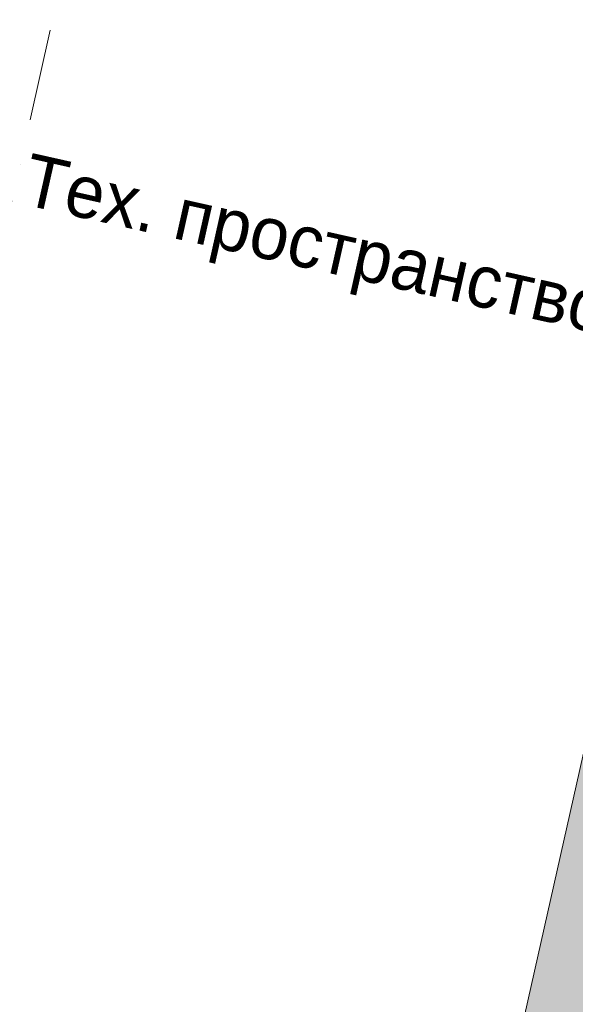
# Model space of a CAD drawing. Header units: millimetres. Extents: x -7218036 to -6936053, y 6003644 to 6210136.
# Tile 23 of 65: x -7195219 to -7193091, y 6140702 to 6144475. Entities that reach past the tile are written whole.
import ezdxf
from ezdxf.enums import TextEntityAlignment as Align

# ---------------------------------------------------------------- set-up
doc = ezdxf.new("R2010")
doc.units = ezdxf.units.MM
doc.header["$MEASUREMENT"] = 0
doc.linetypes.add('Штрихпунктирная', pattern=[670.277762, 352.777767, -176.388884, 0, -141.111112])
for name, color, linetype, lineweight in [('0_Ном._пера__1', 7, 'Continuous', 0), ('АР-Стены_внутренние_пилоны.АР_Ном._пера__1', 7, 'Continuous', 5), ('АР-Чертеж-Оси_Осевые размеры.АР_Ном._пера__120', 7, 'Continuous', 0)]:
    doc.layers.add(name, color=color, linetype=linetype, lineweight=lineweight)
doc.layers.add('АР-Стены_внутренние_пилоны.АР', color=7, linetype='Continuous')
doc.layers.add('АР-Чертеж-Оси_Осевые размеры.АР', color=7, linetype='Continuous')
doc.styles.add('РЎР“Р•РќР•Р\xa0РР\xa0_РЎРўРР›Р¬_3', font='GOTHIC.TTF')

# ---------------------------------------------------------------- blocks, each defined once
blk = doc.blocks.new('Стена_445_2', base_point=(-7193607.1, 6138654.8))
at = {"layer": 'АР-Стены_внутренние_пилоны.АР', "linetype": 'Continuous', "lineweight": 0, "true_color": 0x000000}
h = blk.add_hatch(dxfattribs=at)
h.set_pattern_fill('Железобетон__project__0002', color=18, style=0, pattern_type=2)
h.set_pattern_definition([(45, (-6566190.34, 6562677.8), (-84.852814, 84.852814), []), (45, (-6566232.77, 6562720.22), (-84.852814, 84.852814), [90, -30, 0, -30])])
h.paths.add_polyline_path([(-7193452.2, 6138773.8), (-7190559.8, 6151652.2), (-7190803.7, 6151707), (-7193696.2, 6138828.6)])
at = {"layer": 'АР-Стены_внутренние_пилоны.АР_Ном._пера__1', "color": 7, "linetype": 'Continuous', "lineweight": 5, "flags": 128}
blk.add_lwpolyline([(-7190803.7, 6151707), (-7193696.2, 6138828.6)], dxfattribs=at)
blk = doc.blocks.new('Стандартный Маркер Сетки[291]_2', base_point=(-7182542.5, 6200354.4))
at = {"layer": 'АР-Чертеж-Оси_Осевые размеры.АР_Ном._пера__120', "color": 7, "linetype": 'Штрихпунктирная', "lineweight": 0}
blk.add_line((-7182761.7, 6199378.7), (-7197533.7, 6133606.7), dxfattribs=at)
at = {"layer": 'АР-Чертеж-Оси_Осевые размеры.АР_Ном._пера__120', "color": 7, "lineweight": 0, "style": 'РЎР“Р•РќР•Р\xa0РР\xa0_РЎРўРР›Р¬_3'}
blk.add_attdef('AC_MarkerText_1', text='', height=350, rotation=347.3417, dxfattribs=at).set_placement((-7197792.5, 6132324.2), align=Align.TOP_CENTER)

msp = doc.modelspace()

# ---------------------------------------------------------------- block references
at = {"layer": 'АР-Стены_внутренние_пилоны.АР', "color": 7, "lineweight": 0}
msp.add_blockref('Стена_445_2', (-7193607.1, 6138654.8), dxfattribs=at)
at = {"layer": 'АР-Чертеж-Оси_Осевые размеры.АР', "color": 8, "linetype": 'Continuous', "lineweight": 15}
msp.add_blockref('Стандартный Маркер Сетки[291]_2', (-7182542.5, 6200354.4), dxfattribs=at)

# ---------------------------------------------------------------- texts
at = {"layer": '0_Ном._пера__1', "color": 7, "linetype": 'Continuous', "lineweight": 0, "insert": (-7194088.8, 6143588), "char_height": 200, "width": 2347.899, "attachment_point": 5, "rotation": 347.3417, "line_spacing_factor": 0.979029, "style": 'РЎР“Р•РќР•Р\xa0РР\xa0_РЎРўРР›Р¬_3'}
msp.add_mtext('\\A1;{\\pqc;\\fCentury Gothic|b0|i0|c204|p0;\\W1.000000;Тех. пространство}', dxfattribs=at)

doc.saveas('drawing.dxf')
